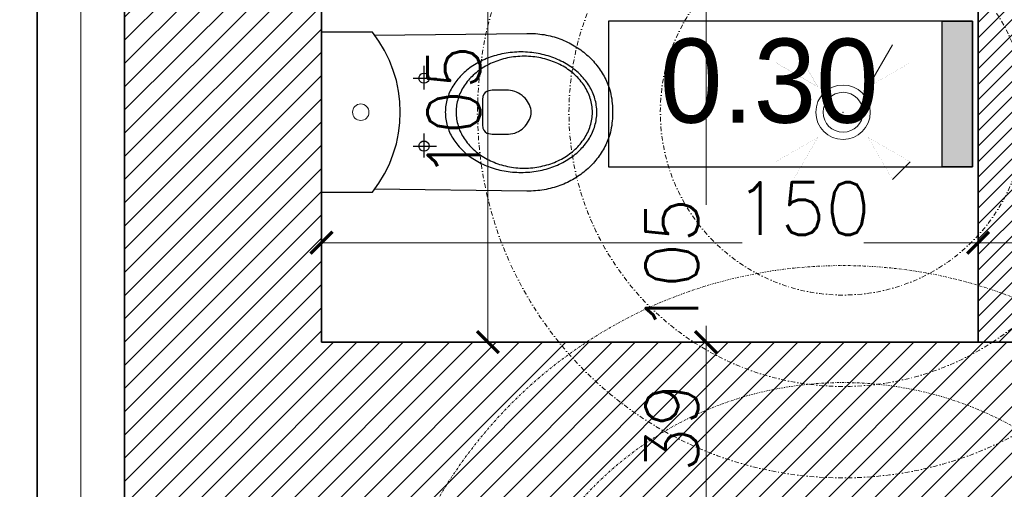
# Model space of a CAD drawing. Header units: millimetres. Extents: x -740 to 33545, y 5178 to 22494.
# Tile 133 of 256: x 8863 to 9088, y 10800 to 10907. Entities that reach past the tile are written whole.
import ezdxf

# ---------------------------------------------------------------- set-up
doc = ezdxf.new("R2010")
doc.units = ezdxf.units.MM
doc.header["$MEASUREMENT"] = 0
doc.linetypes.add('DASHDOT', pattern=[1, 0.5, -0.25, 0, -0.25])
doc.linetypes.add('DIVIDE2', pattern=[0.625, 0.25, -0.125, 0, -0.125, 0, -0.125])
doc.layers.get('Defpoints').update_dxf_attribs({"color": 252})
for name, color, linetype, lineweight in [('## went', 20, 'DIVIDE2', 15), ('_IS_Nawiew', 5, 'Continuous', 20), ('_IS_WYCIAG_TOALETY', 6, 'Continuous', 20), ('A_istniejące ściany', 252, 'Continuous', 35), ('A_izolacja', 252, 'Continuous', 9), ('l.wypełnien', 252, 'Continuous', 5), ('wymiarowanie', 252, 'Continuous', 9)]:
    doc.layers.add(name, color=color, linetype=linetype, lineweight=lineweight)
doc.layers.add('## went NIEWID', color=51, linetype='DASHDOT', lineweight=15, plot=False)
for name, color, linetype in [('tabelki opis', 252, 'Continuous'), ('WYPOSARZENIE', 252, 'Continuous'), ('WYPOSAŻENIE', 252, 'Continuous')]:
    doc.layers.add(name, color=color, linetype=linetype)
doc.styles.add('styl2', font='simplex.shx')
doc.linetypes.add('BATTING', pattern='A,0.00254,-2.54,[134,ltypeshp.shx,S=2.54,R=0,X=-2.54,Y=0],-5.08,[134,ltypeshp.shx,S=2.54,R=180,X=2.54,Y=0],-2.54', length=10.16254)
doc.dimstyles.new('Skala 1-50', dxfattribs={"dimtxt": 12, "dimasz": 5, "dimexe": 1, "dimexo": 1, "dimgap": 1.5, "dimtad": 1, "dimdec": 1, "dimrnd": 0.5, "dimtxsty": 'styl2', "dimblk": 'ARCHTICK', "dimcen": 5, "dimadec": 0, "dimazin": 0, "dimtfac": 1, "dimtdec": 1, "dimtmove": 1, "dimatfit": 3, "dimldrblk": 'ARCHTICK', "dimfxl": 0, "dimlwd": -1, "dimlwe": -1, "dimarcsym": 0})

# ---------------------------------------------------------------- blocks, each defined once
blk = doc.blocks.new('_ArchTick')
at = {"color": 0, "linetype": 'ByBlock', "const_width": 0.15}
blk.add_lwpolyline([(-0.5, -0.5), (0.5, 0.5)], dxfattribs=at)
blk = doc.blocks.new('*D1293')
at = {"layer": 'Defpoints', "color": 0}
for p in [(9005.94, 10833.52), (9020.04, 10833.52), (9005.05, 10794.52)]:
    blk.add_point(p, dxfattribs=at)
at = {"layer": 'wymiarowanie', "color": 0}
for p, q in [((9015.04, 10833.52), (9021.04, 10833.52)), ((9020.04, 10794.52), (9020.04, 10833.52)), ((9015.04, 10794.52), (9021.04, 10794.52))]:
    blk.add_line(p, q, dxfattribs=at)
at = {"layer": 'wymiarowanie', "color": 0, "xscale": 5, "yscale": 5, "zscale": 5}
for p, rotation in [((9020.04, 10833.52), 90), ((9020.04, 10794.52), 270)]:
    blk.add_blockref('_ArchTick', p, dxfattribs=dict(at, rotation=rotation))
at = {"layer": 'wymiarowanie', "color": 0, "insert": (9012.24, 10814.02), "char_height": 12, "attachment_point": 5, "rotation": 90, "style": 'styl2'}
blk.add_mtext('39', dxfattribs=at)
blk = doc.blocks.new('*D2067')
at = {"layer": 'Defpoints', "color": 0}
for p in [(8618.8, 11092.05), (8873.23, 11092.05), (8872.54, 10684.04)]:
    blk.add_point(p, dxfattribs=at)
at = {"layer": 'wymiarowanie', "color": 0}
for p, q in [((8623.8, 11092.05), (8617.8, 11092.05)), ((8618.8, 10684.04), (8618.8, 11092.05)), ((8623.8, 10684.04), (8617.8, 10684.04))]:
    blk.add_line(p, q, dxfattribs=at)
at = {"layer": 'wymiarowanie', "color": 0, "xscale": 5, "yscale": 5, "zscale": 5}
for p, rotation in [((8618.8, 11092.05), 90), ((8618.8, 10684.04), 270)]:
    blk.add_blockref('_ArchTick', p, dxfattribs=dict(at, rotation=rotation))
at = {"layer": 'wymiarowanie', "color": 0, "insert": (8611, 10888.05), "char_height": 12, "attachment_point": 5, "rotation": 90, "style": 'styl2'}
blk.add_mtext('408', dxfattribs=at)
blk = doc.blocks.new('*D2267')
at = {"layer": 'Defpoints', "color": 0}
for p in [(9002.4, 10938.52), (8998.07, 10833.52), (9020.04, 10833.52)]:
    blk.add_point(p, dxfattribs=at)
at = {"layer": 'wymiarowanie', "color": 0}
for p, q in [((9015.04, 10938.52), (9021.04, 10938.52)), ((9020.04, 10938.52), (9020.04, 10864.84)), ((9020.04, 10833.52), (9020.04, 10837.21)), ((9015.04, 10833.52), (9021.04, 10833.52))]:
    blk.add_line(p, q, dxfattribs=at)
at = {"layer": 'wymiarowanie', "color": 0, "xscale": 5, "yscale": 5, "zscale": 5}
for p, rotation in [((9020.04, 10938.52), 90), ((9020.04, 10833.52), 270)]:
    blk.add_blockref('_ArchTick', p, dxfattribs=dict(at, rotation=rotation))
at = {"layer": 'wymiarowanie', "color": 0, "insert": (9012.24, 10851.03), "char_height": 12, "attachment_point": 5, "rotation": 90, "style": 'styl2'}
blk.add_mtext('105', dxfattribs=at)
blk = doc.blocks.new('*D2273')
at = {"layer": 'Defpoints', "color": 0}
for p in [(9082.19, 10869.69), (9094.19, 10869.69), (9082.19, 10856.21)]:
    blk.add_point(p, dxfattribs=at)
at = {"layer": 'wymiarowanie', "color": 0}
for p, q in [((9082.19, 10861.21), (9082.19, 10855.21)), ((9094.19, 10861.21), (9094.19, 10855.21)), ((9094.19, 10856.21), (9082.19, 10856.21)), ((9094.19, 10856.21), (9123.82, 10856.21))]:
    blk.add_line(p, q, dxfattribs=at)
at = {"layer": 'wymiarowanie', "color": 0, "xscale": 5, "yscale": 5, "zscale": 5, "rotation": 180}
blk.add_blockref('_ArchTick', (9082.19, 10856.21), dxfattribs=at)
at = {"layer": 'wymiarowanie', "color": 0, "xscale": 5, "yscale": 5, "zscale": 5}
blk.add_blockref('_ArchTick', (9094.19, 10856.21), dxfattribs=at)
at = {"layer": 'wymiarowanie', "color": 0, "insert": (9114.56, 10863.86), "char_height": 12, "attachment_point": 5, "style": 'styl2'}
blk.add_mtext('12', dxfattribs=at)
blk = doc.blocks.new('*D2274')
at = {"layer": 'Defpoints', "color": 0}
for p in [(9082.19, 10869.69), (8932.19, 10864.64), (8932.19, 10856.21)]:
    blk.add_point(p, dxfattribs=at)
at = {"layer": 'wymiarowanie', "color": 0}
for p, q in [((8932.19, 10861.21), (8932.19, 10855.21)), ((9082.19, 10861.21), (9082.19, 10855.21)), ((8932.19, 10856.21), (9028.26, 10856.21)), ((9082.19, 10856.21), (9056.1, 10856.21))]:
    blk.add_line(p, q, dxfattribs=at)
at = {"layer": 'wymiarowanie', "color": 0, "xscale": 5, "yscale": 5, "zscale": 5, "rotation": 180}
blk.add_blockref('_ArchTick', (8932.19, 10856.21), dxfattribs=at)
at = {"layer": 'wymiarowanie', "color": 0, "xscale": 5, "yscale": 5, "zscale": 5}
blk.add_blockref('_ArchTick', (9082.19, 10856.21), dxfattribs=at)
at = {"layer": 'wymiarowanie', "color": 0, "insert": (9042.18, 10864.01), "char_height": 12, "attachment_point": 5, "style": 'styl2'}
blk.add_mtext('150', dxfattribs=at)
blk = doc.blocks.new('*D2702')
at = {"layer": 'Defpoints', "color": 0}
for p in [(8948.25, 10938.52), (8955.68, 10833.52), (8970.2, 10833.52)]:
    blk.add_point(p, dxfattribs=at)
at = {"layer": 'wymiarowanie', "color": 0}
for p, q in [((8965.2, 10938.52), (8971.2, 10938.52)), ((8970.2, 10938.52), (8970.2, 10833.52)), ((8965.2, 10833.52), (8971.2, 10833.52))]:
    blk.add_line(p, q, dxfattribs=at)
at = {"layer": 'wymiarowanie', "color": 0, "xscale": 5, "yscale": 5, "zscale": 5}
for p, rotation in [((8970.2, 10938.52), 90), ((8970.2, 10833.52), 270)]:
    blk.add_blockref('_ArchTick', p, dxfattribs=dict(at, rotation=rotation))
at = {"layer": 'wymiarowanie', "color": 0, "insert": (8962.4, 10886.02), "char_height": 12, "attachment_point": 5, "rotation": 90, "style": 'styl2'}
blk.add_mtext('105', dxfattribs=at)
blk = doc.blocks.new('FILL_245')
at = {"color": 1, "linetype": 'Continuous', "const_width": 0.018}
blk.add_lwpolyline([(-42321.15, 289.36), (-42313.9, 301.91), (-42308.6, 296.6)], close=True, dxfattribs=at)
blk = doc.blocks.new('FILL_244')
at = {"color": 1, "linetype": 'Continuous', "const_width": 0.018}
blk.add_lwpolyline([(-42321.15, 274.23), (-42308.6, 266.98), (-42313.9, 261.68)], close=True, dxfattribs=at)
blk = doc.blocks.new('Wywiew_lazienki')
at = {"layer": '## went NIEWID'}
for radius in [40, 30, 20]:
    blk.add_circle((10620.47, 9724.02), radius, dxfattribs=at)
at = {"layer": '_IS_WYCIAG_TOALETY', "linetype": 'Continuous', "lineweight": 0}
for p, q in [((10625.88, 9731.38), (10623.23, 9726.79)), ((10625.88, 9716.67), (10627.82, 9718.61))]:
    blk.add_line(p, q, dxfattribs=at)
at = {"layer": '_IS_WYCIAG_TOALETY', "linetype": 'Continuous', "lineweight": 0, "const_width": 0.00658}
for points in [[(10611.71, 9732.78), (10614.08, 9730.41)], [(10629.22, 9732.78), (10626.85, 9730.41)], [(10615.05, 9731.38), (10613.11, 9729.44)], [(10615.05, 9731.38), (10613.11, 9729.44)], [(10617.7, 9726.79), (10615.05, 9731.38)], [(10617.7, 9726.79), (10615.05, 9731.38)], [(10625.88, 9731.38), (10627.82, 9729.44)], [(10625.88, 9731.38), (10627.82, 9729.44)], [(10613.11, 9729.44), (10617.7, 9726.79)], [(10627.82, 9729.44), (10623.23, 9726.79)], [(10617.7, 9726.79), (10617.7, 9726.79)], [(10623.23, 9726.79), (10623.23, 9726.79)], [(10617.7, 9721.26), (10613.11, 9718.61)], [(10617.7, 9721.26), (10613.11, 9718.61)], [(10615.05, 9716.67), (10617.7, 9721.26)], [(10617.7, 9721.26), (10617.7, 9721.26)], [(10623.23, 9721.26), (10627.82, 9718.61)], [(10623.23, 9721.26), (10627.82, 9718.61)], [(10623.23, 9721.26), (10623.23, 9721.26)], [(10625.88, 9716.67), (10623.23, 9721.26)], [(10613.11, 9718.61), (10615.05, 9716.67)], [(10613.11, 9718.61), (10615.05, 9716.67)], [(10611.71, 9715.27), (10614.08, 9717.64)], [(10629.22, 9715.27), (10626.85, 9717.64)]]:
    blk.add_lwpolyline(points, dxfattribs=at)
at = {"layer": '_IS_WYCIAG_TOALETY', "lineweight": 0}
for radius in [2.98, 2.18]:
    blk.add_circle((10620.47, 9724.02), radius, dxfattribs=at)
blk.add_point((10620.47, 9724.02), dxfattribs=at)
blk.add_point((10620.47, 9724.02), dxfattribs=at)
at = {"layer": '_IS_WYCIAG_TOALETY', "lineweight": 0, "extrusion": (0, 0, -1), "xscale": 0.3657600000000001, "yscale": 0.3657600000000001, "zscale": -0.3657600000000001}
for name in ['FILL_245', 'FILL_244']:
    blk.add_blockref(name, (4861.68, 9620.96), dxfattribs=at)
blk = doc.blocks.new('erdrrer')
at = {"layer": '## went', "color": 5, "linetype": 'Continuous', "lineweight": 15}
for p, q in [((341343.16, 163325.05), (341331.68, 163331.67)), ((341331.68, 163331.67), (341338.31, 163320.2)), ((341331.68, 163331.67), (341338.31, 163320.2)), ((341364.32, 163325.05), (341375.8, 163331.67)), ((341375.8, 163331.67), (341369.17, 163320.2)), ((341375.8, 163331.67), (341369.17, 163320.2)), ((341338.31, 163320.2), (341343.16, 163325.05)), ((341338.31, 163320.2), (341343.16, 163325.05)), ((341369.17, 163320.2), (341364.32, 163325.05)), ((341369.17, 163320.2), (341364.32, 163325.05)), ((341346.65, 163316.7), (341340.73, 163322.62)), ((341360.83, 163316.7), (341366.75, 163322.62)), ((341346.82, 163316.53), (341346.82, 163316.53)), ((341346.65, 163302.53), (341340.73, 163296.61)), ((341346.82, 163302.7), (341346.82, 163302.7)), ((341360.66, 163302.7), (341360.66, 163302.7)), ((341360.83, 163302.53), (341366.75, 163296.61)), ((341338.31, 163299.03), (341331.68, 163287.56)), ((341343.16, 163294.18), (341338.31, 163299.03)), ((341343.16, 163294.18), (341338.31, 163299.03)), ((341364.32, 163294.18), (341369.17, 163299.03)), ((341364.32, 163294.18), (341369.17, 163299.03)), ((341369.17, 163299.03), (341375.8, 163287.56)), ((341331.68, 163287.56), (341343.16, 163294.18)), ((341331.68, 163287.56), (341343.16, 163294.18)), ((341375.8, 163287.56), (341364.32, 163294.18)), ((341375.8, 163287.56), (341364.32, 163294.18))]:
    blk.add_line(p, q, dxfattribs=at)
at = {"layer": '## went', "color": 5, "linetype": 'Continuous', "const_width": 0.0165}
for points in [[(341331.68, 163331.67), (341338.31, 163320.2), (341343.16, 163325.05)], [(341375.8, 163331.67), (341369.17, 163320.2), (341364.32, 163325.05)], [(341331.68, 163287.56), (341343.16, 163294.18), (341338.31, 163299.03)], [(341375.8, 163287.56), (341364.32, 163294.18), (341369.17, 163299.03)]]:
    blk.add_lwpolyline(points, close=True, dxfattribs=at)
at = {"layer": '## went', "color": 5, "lineweight": 30}
for radius in [7.45, 5.44]:
    blk.add_circle((341353.74, 163309.62), radius, dxfattribs=at)
at = {"layer": '## went', "color": 5, "lineweight": 15}
blk.add_point((341353.74, 163309.62), dxfattribs=at)
blk.add_point((341353.74, 163309.62), dxfattribs=at)
at = {"layer": '## went NIEWID'}
for radius in [100, 75, 50]:
    blk.add_circle((341353.74, 163309.62), radius, dxfattribs=at)

msp = doc.modelspace()

# ---------------------------------------------------------------- hatches: boundary and pattern name
at = {"layer": 'l.wypełnien'}
h = msp.add_hatch(dxfattribs=at)
h.set_pattern_fill('ANSI31', color=256, scale=30, style=0)
edge = h.paths.add_edge_path()
edge.add_line((8932.19, 10920.7), (8932.19, 10978.67))
edge.add_line((8932.19, 10978.67), (8932.19, 11023.17))
edge.add_line((8932.19, 11023.17), (8932.19, 11086.55))
edge.add_line((8932.19, 11086.55), (8932.19, 11090.05))
edge.add_line((8932.19, 11090.05), (8887.19, 11090.05))
edge.add_line((8887.19, 11090.05), (8887.19, 10920.7))
edge.add_line((8887.19, 10920.7), (8932.19, 10920.7))
h.paths.add_polyline_path([(9644.52, 11095.63), (9645.19, 11095.63), (9645.19, 11322.32), (9879.19, 11322.32), (9879.19, 11234.32), (9924.19, 11234.32), (9924.19, 11368.7), (9592.09, 11368.7), (9506.19, 11368.7), (9506.19, 11323.52), (9604.19, 11323.52), (9604.19, 11095.63)])
h.paths.add_polyline_path([(8887.19, 10686.04), (8932.19, 10686.04), (8932.19, 10794.52), (9246.19, 10794.52), (9246.19, 10833.52), (9259.19, 10833.52), (9259.19, 10907.02), (9235.19, 10907.02), (9235.19, 10833.52), (8932.19, 10833.52), (8932.19, 10920.7), (8887.19, 10920.7)])
h.paths.add_polyline_path([(8975.77, 11323.52), (9235.19, 11323.52), (9259.19, 11323.52), (9360.94, 11323.52), (9360.94, 11368.7), (8975.77, 11368.7)])
h.paths.add_polyline_path([(8887.19, 11368.7), (8887.19, 11236.3), (8907.93, 11236.3), (8932.19, 11236.3), (8932.19, 11323.52), (8975.77, 11323.52), (8975.77, 11368.7)])
h.paths.add_polyline_path([(9604.19, 11095.63), (9644.52, 11095.63), (9644.52, 11090.06), (9645.19, 11090.06), (9645.19, 11005.43), (9612.19, 11005.43), (9612.19, 11018.43), (9604.19, 11018.43)])
h.paths.add_polyline_path([(9924.19, 11095.63), (9924.19, 11158.89), (9879.19, 11158.89), (9879.19, 11095.63)])
h.paths.add_polyline_path([(9246.19, 10833.52), (9246.19, 10794.52), (9266.19, 10794.52), (9266.19, 10833.52)])
h.paths.add_polyline_path([(9879.19, 11078.49), (9924.19, 11078.59), (9924.19, 11095.63), (9879.19, 11095.63)])
h.paths.add_polyline_path([(9259.19, 10907.02), (9259.19, 10927.02), (9250.18, 10927.02), (9235.19, 10927.02), (9235.19, 10907.02)])
h.paths.add_polyline_path([(9235.19, 11072.32), (9235.19, 11052.32), (9259.19, 11052.32), (9259.19, 11072.32)])
h.paths.add_polyline_path([(9235.19, 11029.02), (9250.18, 11029.02), (9259.19, 11029.02), (9259.19, 11035.15), (9259.19, 11049.02), (9235.19, 11049.02)])
h.paths.add_polyline_path([(9235.19, 11323.52), (9235.19, 11303.52), (9259.19, 11303.52), (9259.19, 11323.52)])
h.paths.add_polyline_path([(9235.19, 11186.92), (9259.19, 11186.92), (9259.19, 11186.92), (9259.19, 11191.52), (9259.19, 11199.52), (9259.19, 11199.52), (9235.19, 11199.52), (9235.19, 11191.52)])
h.paths.add_polyline_path([(9235.19, 11174.32), (9247.19, 11174.32), (9259.19, 11174.32), (9259.19, 11174.32), (9259.19, 11186.92), (9259.19, 11186.92), (9235.19, 11186.92), (9235.19, 11174.32)])
h.paths.add_polyline_path([(9259.19, 11049.02), (9259.19, 11051.92), (9259.19, 11052.32), (9235.19, 11052.32), (9235.19, 11049.02), (9259.19, 11049.02)])
h = msp.add_hatch(dxfattribs=at)
h.set_pattern_fill('ANSI31', color=256, scale=20, style=0)
h.paths.add_polyline_path([(9094.19, 10833.52), (9094.19, 11054.32), (9235.19, 11054.32), (9235.19, 11066.32), (9077.19, 11066.32), (9077.19, 11054.32), (9082.19, 11054.32), (9082.19, 10946.52), (9077.19, 10946.52), (9077.19, 10938.52), (9082.19, 10938.52), (9082.19, 10833.52), (9094.19, 10833.52)])
h.paths.add_polyline_path([(9384.19, 10958.52), (9451.64, 10958.52), (9451.64, 10966.52), (9392.19, 10966.52), (9392.19, 11081.52), (9604.19, 11081.52), (9604.19, 11089.52), (9392.19, 11089.52), (9392.19, 11094.52), (9384.19, 11094.52)])
h.paths.add_polyline_path([(9612.19, 11005.43), (9645.19, 11005.43), (9645.19, 10990.32), (9645.19, 10978.32), (9645.19, 10951.32), (9604.19, 10951.32), (9604.19, 10958.52), (9543.64, 10958.52), (9543.64, 10966.52), (9604.19, 10966.52), (9604.19, 11018.43), (9612.19, 11018.43)])
h.paths.add_polyline_path([(8932.19, 11054.32), (8975.19, 11054.32), (8975.19, 11066.32), (8932.19, 11066.32)])
h.paths.add_polyline_path([(8932.19, 10938.52), (8985.19, 10938.52), (8985.19, 10946.52), (8932.19, 10946.52)])
at = {"layer": 'tabelki opis'}
msp.add_hatch(color=256, dxfattribs=at).paths.add_polyline_path([(9080.94, 10873.51), (9080.94, 10906.78), (9073.97, 10906.78), (9073.97, 10873.51)])

# ---------------------------------------------------------------- linework, layer by layer
at = {"layer": 'A_istniejące ściany'}
for points in [[(8887.19, 11090.05), (8887.19, 10686.04)], [(8932.19, 10833.52), (8932.19, 11090.05)], [(9082.19, 10833.52), (9082.19, 10938.52)], [(9235.19, 10833.52), (8932.19, 10833.52)]]:
    msp.add_lwpolyline(points, dxfattribs=at)
at = {"layer": 'A_izolacja', "lineweight": 35}
msp.add_lwpolyline([(8867.19, 11092.05), (8867.19, 10684.04)], dxfattribs=at)
at = {"layer": 'A_izolacja', "linetype": 'BATTING', "ltscale": 0.1}
msp.add_lwpolyline([(8877.19, 11090.05), (8877.19, 10684.04)], dxfattribs=at)
at = {"layer": 'tabelki opis'}
msp.add_lwpolyline([(9080.94, 10906.78), (8997.78, 10906.78), (8997.78, 10873.51), (9080.94, 10873.51), (9080.94, 10906.78)], dxfattribs=at)
msp.add_lwpolyline([(9080.94, 10873.51), (9073.97, 10873.51), (9073.97, 10906.78), (9080.94, 10906.78)], close=True, dxfattribs=at)
at = {"layer": 'wymiarowanie'}
msp.add_circle((8941.15, 10886.02), 1.88, dxfattribs=at)
at = {"layer": 'WYPOSARZENIE'}
msp.add_lwpolyline([(8932.19, 10904.27), (8932.19, 10867.77), (8943.8, 10867.77, 0.349919), (8943.8, 10904.27), (8932.19, 10904.27)], format="xyb", dxfattribs=at)
at = {"layer": 'WYPOSAŻENIE'}
for points in [[(8944.3, 10903.63), (8979.07, 10904.03), (8979.58, 10904.03), (8980.09, 10904.02), (8980.59, 10904), (8981.09, 10903.97), (8981.58, 10903.92), (8982.07, 10903.87), (8982.55, 10903.8), (8983.03, 10903.73), (8983.51, 10903.64), (8983.97, 10903.55), (8984.44, 10903.44), (8984.89, 10903.32), (8985.35, 10903.2), (8985.79, 10903.06), (8986.24, 10902.92), (8986.67, 10902.76), (8987.1, 10902.6), (8987.52, 10902.42), (8987.94, 10902.24), (8988.35, 10902.05), (8988.76, 10901.85), (8989.16, 10901.65), (8989.55, 10901.43), (8989.93, 10901.21), (8990.31, 10900.97), (8990.68, 10900.74), (8991.05, 10900.49), (8991.41, 10900.23), (8991.76, 10899.97), (8992.1, 10899.7), (8992.44, 10899.43), (8992.76, 10899.15), (8993.09, 10898.86), (8993.4, 10898.56), (8993.7, 10898.26), (8994, 10897.96), (8994.29, 10897.64), (8994.57, 10897.32), (8994.85, 10897), (8995.11, 10896.67), (8995.37, 10896.34), (8995.62, 10896), (8995.86, 10895.65), (8996.09, 10895.3), (8996.31, 10894.95), (8996.53, 10894.59), (8996.73, 10894.22), (8996.92, 10893.86), (8997.11, 10893.49), (8997.29, 10893.11), (8997.46, 10892.73), (8997.61, 10892.35), (8997.76, 10891.97), (8997.9, 10891.58), (8997.9, 10891.58), (8998.05, 10891.1), (8998.18, 10890.61), (8998.3, 10890.1), (8998.4, 10889.58), (8998.48, 10889.06), (8998.55, 10888.53), (8998.6, 10888.01), (8998.64, 10887.49), (8998.67, 10886.99), (8998.68, 10886.49), (8998.69, 10886.02), (8998.69, 10886.02), (8998.68, 10885.54), (8998.67, 10885.05), (8998.64, 10884.54), (8998.6, 10884.03), (8998.55, 10883.5), (8998.48, 10882.98), (8998.4, 10882.46), (8998.3, 10881.94), (8998.18, 10881.43), (8998.05, 10880.94), (8997.9, 10880.46), (8997.76, 10880.07), (8997.61, 10879.69), (8997.45, 10879.3), (8997.29, 10878.93), (8997.11, 10878.55), (8996.92, 10878.18), (8996.73, 10877.81), (8996.52, 10877.45), (8996.31, 10877.09), (8996.09, 10876.74), (8995.86, 10876.39), (8995.62, 10876.04), (8995.37, 10875.7), (8995.11, 10875.37), (8994.85, 10875.04), (8994.57, 10874.71), (8994.29, 10874.39), (8994, 10874.08), (8993.7, 10873.77), (8993.4, 10873.47), (8993.08, 10873.18), (8992.76, 10872.89), (8992.43, 10872.61), (8992.1, 10872.33), (8991.75, 10872.07), (8991.4, 10871.8), (8991.05, 10871.55), (8990.68, 10871.3), (8990.31, 10871.06), (8989.93, 10870.83), (8989.54, 10870.61), (8989.15, 10870.39), (8988.75, 10870.19), (8988.35, 10869.99), (8987.94, 10869.8), (8987.52, 10869.62), (8987.1, 10869.44), (8986.67, 10869.28), (8986.23, 10869.12), (8985.79, 10868.98), (8985.34, 10868.84), (8984.89, 10868.72), (8984.43, 10868.6), (8983.97, 10868.49), (8983.5, 10868.4), (8983.03, 10868.31), (8982.55, 10868.24), (8982.07, 10868.17), (8981.58, 10868.12), (8981.08, 10868.07), (8980.59, 10868.04), (8980.08, 10868.02), (8979.58, 10868.01), (8979.07, 10868.02), (8979.07, 10868.02), (8944.3, 10868.41)], [(8955.63, 10891.18), (8955.63, 10896.63)], [(8953.11, 10893.79), (8958.43, 10893.78)], [(8955.62, 10875.68), (8955.62, 10881.13)], [(8953.11, 10878.28), (8958.43, 10878.28)]]:
    msp.add_lwpolyline(points, dxfattribs=at)
for points in [[(8960.47, 10886.02), (8960.48, 10885.62), (8960.5, 10885.23), (8960.54, 10884.84), (8960.58, 10884.45), (8960.65, 10884.06), (8960.72, 10883.68), (8960.81, 10883.3), (8960.91, 10882.93), (8961.03, 10882.56), (8961.16, 10882.19), (8961.3, 10881.83), (8961.45, 10881.47), (8961.61, 10881.11), (8961.79, 10880.76), (8961.98, 10880.42), (8962.18, 10880.08), (8962.39, 10879.74), (8962.61, 10879.41), (8962.84, 10879.09), (8963.08, 10878.77), (8963.34, 10878.46), (8963.6, 10878.15), (8963.87, 10877.85), (8964.16, 10877.55), (8964.45, 10877.26), (8964.75, 10876.98), (8965.06, 10876.7), (8965.39, 10876.44), (8965.72, 10876.17), (8966.05, 10875.92), (8966.4, 10875.67), (8966.76, 10875.43), (8967.12, 10875.2), (8967.49, 10874.97), (8967.87, 10874.75), (8968.26, 10874.54), (8968.65, 10874.34), (8969.05, 10874.15), (8969.46, 10873.96), (8969.88, 10873.79), (8970.3, 10873.62), (8970.73, 10873.46), (8971.16, 10873.31), (8971.6, 10873.17), (8972.05, 10873.04), (8972.5, 10872.92), (8972.95, 10872.81), (8973.42, 10872.71), (8973.88, 10872.62), (8974.36, 10872.54), (8974.83, 10872.47), (8975.31, 10872.41), (8975.8, 10872.36), (8976.29, 10872.32), (8976.78, 10872.29), (8977.28, 10872.27), (8977.78, 10872.27), (8977.78, 10872.27), (8978.28, 10872.27), (8978.77, 10872.29), (8979.27, 10872.32), (8979.75, 10872.36), (8980.24, 10872.41), (8980.72, 10872.47), (8981.2, 10872.54), (8981.67, 10872.62), (8982.14, 10872.71), (8982.6, 10872.81), (8983.05, 10872.92), (8983.51, 10873.04), (8983.95, 10873.17), (8984.39, 10873.31), (8984.83, 10873.46), (8985.25, 10873.62), (8985.68, 10873.79), (8986.09, 10873.96), (8986.5, 10874.15), (8986.9, 10874.34), (8987.29, 10874.54), (8987.68, 10874.75), (8988.06, 10874.97), (8988.43, 10875.19), (8988.8, 10875.43), (8989.15, 10875.67), (8989.5, 10875.92), (8989.84, 10876.17), (8990.17, 10876.43), (8990.49, 10876.7), (8990.8, 10876.98), (8991.1, 10877.26), (8991.4, 10877.55), (8991.68, 10877.85), (8991.95, 10878.15), (8992.22, 10878.45), (8992.47, 10878.77), (8992.71, 10879.09), (8992.95, 10879.41), (8993.17, 10879.74), (8993.38, 10880.08), (8993.58, 10880.42), (8993.76, 10880.76), (8993.94, 10881.11), (8994.1, 10881.47), (8994.26, 10881.82), (8994.4, 10882.19), (8994.52, 10882.55), (8994.64, 10882.93), (8994.74, 10883.3), (8994.83, 10883.68), (8994.91, 10884.06), (8994.97, 10884.45), (8995.02, 10884.84), (8995.05, 10885.23), (8995.07, 10885.62), (8995.08, 10886.02), (8995.08, 10886.02), (8995.07, 10886.42), (8995.05, 10886.81), (8995.02, 10887.2), (8994.97, 10887.59), (8994.91, 10887.98), (8994.83, 10888.36), (8994.74, 10888.74), (8994.64, 10889.11), (8994.52, 10889.48), (8994.4, 10889.85), (8994.26, 10890.21), (8994.1, 10890.57), (8993.94, 10890.93), (8993.76, 10891.28), (8993.58, 10891.62), (8993.38, 10891.96), (8993.17, 10892.3), (8992.95, 10892.63), (8992.71, 10892.95), (8992.47, 10893.27), (8992.22, 10893.58), (8991.95, 10893.89), (8991.68, 10894.19), (8991.4, 10894.49), (8991.1, 10894.78), (8990.8, 10895.06), (8990.49, 10895.34), (8990.17, 10895.61), (8989.84, 10895.87), (8989.5, 10896.12), (8989.15, 10896.37), (8988.8, 10896.61), (8988.43, 10896.84), (8988.06, 10897.07), (8987.68, 10897.29), (8987.3, 10897.5), (8986.9, 10897.7), (8986.5, 10897.89), (8986.09, 10898.08), (8985.68, 10898.25), (8985.26, 10898.42), (8984.83, 10898.58), (8984.39, 10898.73), (8983.95, 10898.87), (8983.51, 10899), (8983.06, 10899.12), (8982.6, 10899.23), (8982.14, 10899.33), (8981.67, 10899.42), (8981.2, 10899.5), (8980.72, 10899.57), (8980.24, 10899.63), (8979.76, 10899.68), (8979.27, 10899.72), (8978.77, 10899.75), (8978.28, 10899.77), (8977.78, 10899.77), (8977.78, 10899.77), (8977.28, 10899.77), (8976.78, 10899.75), (8976.29, 10899.72), (8975.8, 10899.68), (8975.31, 10899.63), (8974.83, 10899.57), (8974.36, 10899.5), (8973.89, 10899.42), (8973.42, 10899.33), (8972.96, 10899.23), (8972.5, 10899.12), (8972.05, 10899), (8971.6, 10898.87), (8971.16, 10898.73), (8970.73, 10898.58), (8970.3, 10898.42), (8969.88, 10898.25), (8969.46, 10898.08), (8969.06, 10897.89), (8968.65, 10897.7), (8968.26, 10897.5), (8967.87, 10897.29), (8967.49, 10897.07), (8967.12, 10896.85), (8966.76, 10896.61), (8966.4, 10896.37), (8966.06, 10896.12), (8965.72, 10895.87), (8965.39, 10895.61), (8965.07, 10895.34), (8964.75, 10895.06), (8964.45, 10894.78), (8964.16, 10894.49), (8963.87, 10894.2), (8963.6, 10893.89), (8963.34, 10893.59), (8963.08, 10893.27), (8962.84, 10892.95), (8962.61, 10892.63), (8962.39, 10892.3), (8962.18, 10891.96), (8961.98, 10891.62), (8961.79, 10891.28), (8961.61, 10890.93), (8961.45, 10890.58), (8961.3, 10890.22), (8961.16, 10889.85), (8961.03, 10889.49), (8960.92, 10889.12), (8960.81, 10888.74), (8960.72, 10888.36), (8960.65, 10887.98), (8960.59, 10887.59), (8960.54, 10887.21), (8960.5, 10886.81), (8960.48, 10886.42), (8960.47, 10886.02)], [(8962.93, 10886.02), (8962.94, 10885.62), (8962.96, 10885.22), (8963, 10884.82), (8963.05, 10884.42), (8963.12, 10884.03), (8963.2, 10883.65), (8963.3, 10883.26), (8963.41, 10882.88), (8963.53, 10882.51), (8963.67, 10882.14), (8963.82, 10881.77), (8963.98, 10881.41), (8964.16, 10881.06), (8964.35, 10880.71), (8964.55, 10880.36), (8964.76, 10880.03), (8964.99, 10879.69), (8965.22, 10879.37), (8965.47, 10879.05), (8965.73, 10878.73), (8966, 10878.43), (8966.28, 10878.13), (8966.57, 10877.83), (8966.87, 10877.55), (8967.18, 10877.27), (8967.5, 10877), (8967.83, 10876.73), (8968.17, 10876.48), (8968.52, 10876.23), (8968.88, 10875.99), (8969.24, 10875.76), (8969.62, 10875.54), (8970, 10875.33), (8970.39, 10875.13), (8970.79, 10874.93), (8971.19, 10874.75), (8971.6, 10874.58), (8972.02, 10874.41), (8972.45, 10874.26), (8972.88, 10874.11), (8973.32, 10873.98), (8973.77, 10873.85), (8974.22, 10873.74), (8974.67, 10873.64), (8975.13, 10873.55), (8975.6, 10873.47), (8976.07, 10873.4), (8976.55, 10873.35), (8977.03, 10873.31), (8977.52, 10873.27), (8978, 10873.26), (8978.5, 10873.25), (8978.5, 10873.25), (8978.99, 10873.26), (8979.48, 10873.27), (8979.96, 10873.31), (8980.45, 10873.35), (8980.92, 10873.4), (8981.39, 10873.47), (8981.86, 10873.55), (8982.32, 10873.64), (8982.78, 10873.74), (8983.23, 10873.85), (8983.67, 10873.98), (8984.11, 10874.11), (8984.55, 10874.25), (8984.97, 10874.41), (8985.39, 10874.57), (8985.8, 10874.75), (8986.21, 10874.93), (8986.61, 10875.13), (8987, 10875.33), (8987.38, 10875.54), (8987.75, 10875.76), (8988.12, 10875.99), (8988.48, 10876.23), (8988.83, 10876.48), (8989.17, 10876.73), (8989.5, 10877), (8989.82, 10877.27), (8990.13, 10877.55), (8990.43, 10877.83), (8990.72, 10878.12), (8991, 10878.42), (8991.27, 10878.73), (8991.53, 10879.04), (8991.77, 10879.37), (8992.01, 10879.69), (8992.24, 10880.02), (8992.45, 10880.36), (8992.65, 10880.71), (8992.84, 10881.06), (8993.01, 10881.41), (8993.18, 10881.77), (8993.33, 10882.14), (8993.46, 10882.51), (8993.59, 10882.88), (8993.7, 10883.26), (8993.79, 10883.64), (8993.87, 10884.03), (8993.94, 10884.42), (8993.99, 10884.82), (8994.03, 10885.21), (8994.06, 10885.61), (8994.06, 10886.02), (8994.06, 10886.02), (8994.06, 10886.42), (8994.03, 10886.82), (8994, 10887.22), (8993.94, 10887.62), (8993.87, 10888.01), (8993.79, 10888.4), (8993.7, 10888.78), (8993.59, 10889.16), (8993.46, 10889.53), (8993.33, 10889.9), (8993.18, 10890.27), (8993.01, 10890.63), (8992.84, 10890.98), (8992.65, 10891.33), (8992.45, 10891.68), (8992.24, 10892.01), (8992.01, 10892.35), (8991.78, 10892.67), (8991.53, 10892.99), (8991.27, 10893.31), (8991, 10893.61), (8990.72, 10893.91), (8990.43, 10894.21), (8990.13, 10894.49), (8989.82, 10894.77), (8989.5, 10895.04), (8989.17, 10895.31), (8988.83, 10895.56), (8988.48, 10895.81), (8988.12, 10896.05), (8987.76, 10896.28), (8987.38, 10896.5), (8987, 10896.71), (8986.61, 10896.91), (8986.21, 10897.11), (8985.81, 10897.29), (8985.39, 10897.47), (8984.97, 10897.63), (8984.55, 10897.79), (8984.12, 10897.93), (8983.68, 10898.06), (8983.23, 10898.19), (8982.78, 10898.3), (8982.32, 10898.4), (8981.86, 10898.49), (8981.4, 10898.57), (8980.92, 10898.64), (8980.45, 10898.69), (8979.97, 10898.74), (8979.48, 10898.77), (8978.99, 10898.79), (8978.5, 10898.79), (8978.5, 10898.79), (8978.01, 10898.79), (8977.52, 10898.77), (8977.03, 10898.74), (8976.55, 10898.69), (8976.08, 10898.64), (8975.6, 10898.57), (8975.14, 10898.49), (8974.67, 10898.4), (8974.22, 10898.3), (8973.77, 10898.19), (8973.32, 10898.06), (8972.88, 10897.93), (8972.45, 10897.79), (8972.02, 10897.63), (8971.6, 10897.47), (8971.19, 10897.29), (8970.79, 10897.11), (8970.39, 10896.91), (8970, 10896.71), (8969.62, 10896.5), (8969.24, 10896.28), (8968.88, 10896.05), (8968.52, 10895.81), (8968.17, 10895.56), (8967.83, 10895.31), (8967.5, 10895.04), (8967.18, 10894.77), (8966.87, 10894.5), (8966.57, 10894.21), (8966.28, 10893.92), (8966, 10893.62), (8965.73, 10893.31), (8965.47, 10893), (8965.22, 10892.68), (8964.99, 10892.35), (8964.76, 10892.02), (8964.55, 10891.68), (8964.35, 10891.33), (8964.16, 10890.98), (8963.98, 10890.63), (8963.82, 10890.27), (8963.67, 10889.9), (8963.53, 10889.53), (8963.41, 10889.16), (8963.3, 10888.78), (8963.2, 10888.4), (8963.12, 10888.01), (8963.06, 10887.62), (8963, 10887.23), (8962.96, 10886.83), (8962.94, 10886.43), (8962.93, 10886.02)], [(8955.63, 10894.93), (8956.04, 10894.87), (8956.36, 10894.7), (8956.59, 10894.44), (8956.73, 10894.12), (8956.78, 10893.78), (8956.73, 10893.44), (8956.59, 10893.13), (8956.36, 10892.87), (8956.04, 10892.7), (8955.63, 10892.63), (8955.21, 10892.7), (8954.89, 10892.87), (8954.66, 10893.13), (8954.52, 10893.44), (8954.48, 10893.78), (8954.52, 10894.13), (8954.66, 10894.44), (8954.89, 10894.7), (8955.21, 10894.87), (8955.63, 10894.93)], [(8968.98, 10885.79), (8968.98, 10883.1), (8969.07, 10882.41), (8969.29, 10881.89), (8969.61, 10881.51), (8969.99, 10881.27), (8970.4, 10881.12), (8970.8, 10881.05), (8971.16, 10881.03), (8974.92, 10881.02), (8975.4, 10881.05), (8975.87, 10881.13), (8976.33, 10881.26), (8976.78, 10881.43), (8977.21, 10881.64), (8977.61, 10881.89), (8978, 10882.17), (8978.36, 10882.48), (8978.69, 10882.82), (8979, 10883.18), (8979.27, 10883.56), (8979.5, 10883.95), (8979.7, 10884.36), (8979.86, 10884.77), (8979.98, 10885.19), (8980.05, 10885.6), (8980.07, 10886.02), (8980.05, 10886.43), (8979.98, 10886.85), (8979.86, 10887.27), (8979.7, 10887.68), (8979.5, 10888.08), (8979.26, 10888.48), (8978.99, 10888.86), (8978.69, 10889.22), (8978.35, 10889.56), (8977.99, 10889.87), (8977.6, 10890.15), (8977.19, 10890.4), (8976.76, 10890.61), (8976.32, 10890.78), (8975.85, 10890.91), (8975.38, 10890.99), (8974.89, 10891.02), (8971.14, 10891.02), (8970.79, 10891), (8970.4, 10890.93), (8969.99, 10890.78), (8969.61, 10890.54), (8969.29, 10890.16), (8969.07, 10889.64), (8968.98, 10888.95)], [(8955.62, 10879.43), (8956.04, 10879.37), (8956.36, 10879.19), (8956.59, 10878.93), (8956.73, 10878.62), (8956.78, 10878.28), (8956.73, 10877.94), (8956.59, 10877.63), (8956.36, 10877.37), (8956.04, 10877.19), (8955.62, 10877.13), (8955.21, 10877.19), (8954.89, 10877.37), (8954.66, 10877.63), (8954.52, 10877.94), (8954.47, 10878.28), (8954.52, 10878.62), (8954.66, 10878.93), (8954.89, 10879.19), (8955.21, 10879.37), (8955.62, 10879.43)]]:
    msp.add_lwpolyline(points, close=True, dxfattribs=at)

# ---------------------------------------------------------------- block references
at = {"xscale": 2.0875, "yscale": 2.0875, "zscale": 2.0875}
msp.add_blockref('Wywiew_lazienki', (-13118.89, -9412.88), dxfattribs=at)
at = {"layer": '_IS_Nawiew', "xscale": 1.0688, "yscale": 1.0688, "zscale": 1.0688}
msp.add_blockref('erdrrer', (-355787.54, -163801.2), dxfattribs=at)

# ---------------------------------------------------------------- texts
at = {"layer": 'tabelki opis', "insert": (9009.5, 10902.82), "char_height": 19.2, "width": 56.7, "attachment_point": 1}
msp.add_mtext('{\\fCentury Gothic|b0|i0|c238|p34;0.30}', dxfattribs=at)
at = {"layer": 'wymiarowanie', "insert": (2065.54, 10895.53), "char_height": 12, "width": 621.5287, "attachment_point": 1}
msp.add_mtext('\\pi621.52874;{\\fCentury Gothic|b0|i0|c238|p34;}\\P{\\fCentury Gothic|b0|i0|c238|p34;Daszek szklany systemowy o wym. 200 x 120 cm wykonany ze szkła }{\\fCentury Gothic|b0|i0|c238|p34;bezpiecznego 6.6.3 ESG/VSG}\\P{\\fCentury Gothic|b0|i0|c238|p34;mocowany na wspornikach w konstrukcji stalowej }\\P{\\fCentury Gothic|b0|i0|c238|p34;ocynkowancy i malowanych proszkowo w kolorze RAL 7016}', dxfattribs=at)

# ---------------------------------------------------------------- dimensions: what is measured, and where the dimension line sits
at = {"layer": 'wymiarowanie'}
for base, p1, p2, picture, middle in [((8618.8, 11092.05), (8872.54, 10684.04), (8873.23, 11092.05), '*D2067', (8611, 10888.05)), ((8970.2, 10833.52), (8948.25, 10938.52), (8955.68, 10833.52), '*D2702', (8962.4, 10886.02)), ((9020.04, 10833.52), (9005.05, 10794.52), (9005.94, 10833.52), '*D1293', (9012.24, 10814.02))]:
    dim = msp.add_linear_dim(base=base, p1=p1, p2=p2, angle=90, dimstyle='Skala 1-50', dxfattribs=at)
    dim.commit()
    dim.dimension.update_dxf_attribs({"geometry": picture, "text_midpoint": middle})
dim = msp.add_linear_dim(base=(9020.04, 10833.52), p1=(9002.4, 10938.52), p2=(8998.07, 10833.52), angle=90, dimstyle='Skala 1-50', dxfattribs=at)
dim.commit()
dim.dimension.update_dxf_attribs({"geometry": '*D2267', "text_midpoint": (9020.04, 10851.03), "dimtype": 160})
for base, p1, p2, picture, middle in [((8932.19, 10856.21), (9082.19, 10869.69), (8932.19, 10864.64), '*D2274', (9042.18, 10856.21)), ((9082.19, 10856.21), (9094.19, 10869.69), (9082.19, 10869.69), '*D2273', (9114.56, 10856.21))]:
    dim = msp.add_linear_dim(base=base, p1=p1, p2=p2, dimstyle='Skala 1-50', dxfattribs=at)
    dim.commit()
    dim.dimension.update_dxf_attribs({"geometry": picture, "text_midpoint": middle, "dimtype": 160})

doc.saveas('drawing.dxf')
